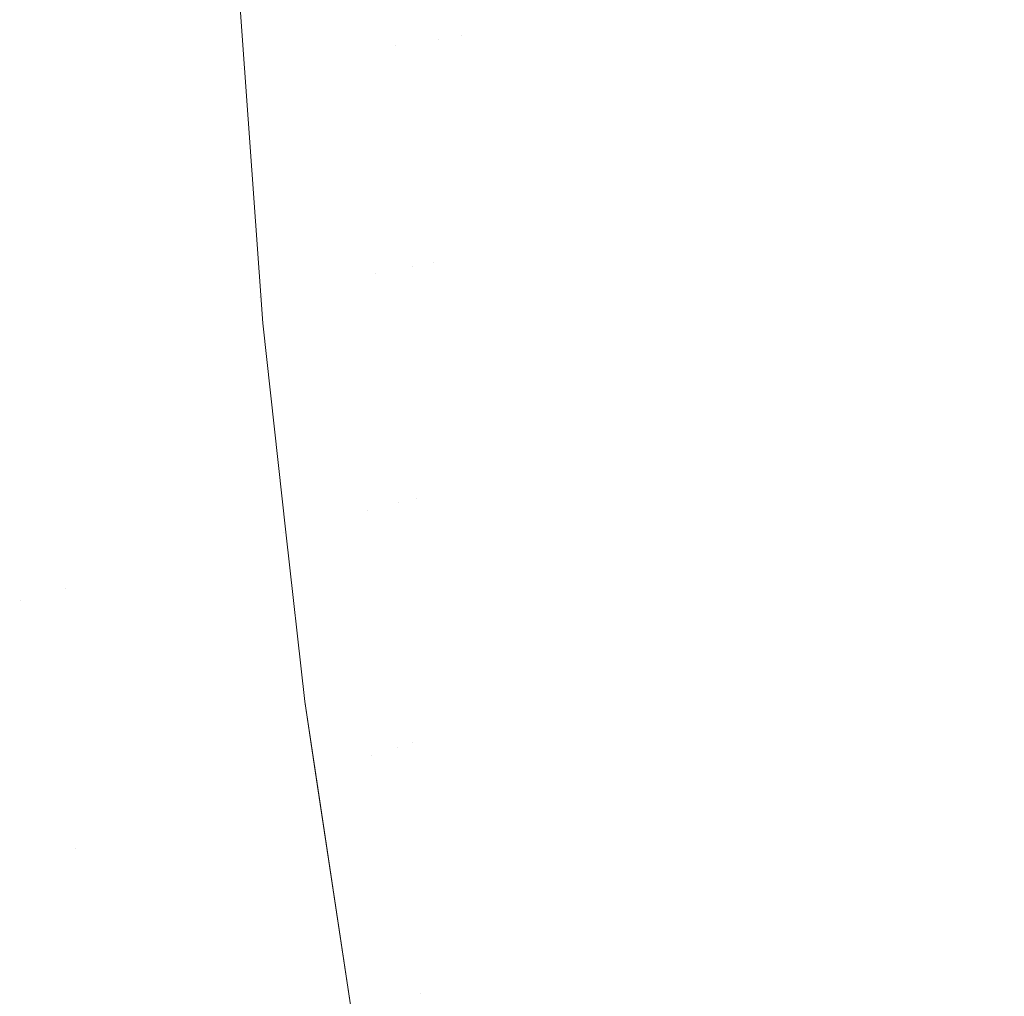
# Model space of a CAD drawing. Header units: centimetres. Extents: x -17.1 to 18.2, y 4.2 to 6.
# Tile 131 of 256: x -5.2377 to -5.2079, y 4.6525 to 4.6821. Entities that reach past the tile are written whole.
import ezdxf

# ---------------------------------------------------------------- set-up
doc = ezdxf.new("R2010")
doc.units = ezdxf.units.CM
doc.header["$LTSCALE"] = 2.54
doc.layers.add('Lucido design-1', color=7, linetype='Continuous')

# ---------------------------------------------------------------- blocks, each defined once
blk = doc.blocks.new('Gruppo-3-1')
at = {"color": 7, "linetype": 'Continuous', "lineweight": 9}
blk.add_3dface([(-17.020308, 5.900212, -2276.22217), (-17.020308, 4.300212, -2276.22217), (18.147234, 4.300212, -2276.22217), (18.147234, 5.900212, -2276.22217)], dxfattribs=at)
for points, invisible_edges in [([(-5.221087, 4.682052, -2276.669608), (-5.221952, 4.681923, -2276.671794), (-5.222291, 4.6882, -2276.671794), (-5.221424, 4.688284, -2276.669608)], 15), ([(-5.224308, 4.681573, -2276.678496), (-5.22536, 4.6879, -2276.680769), (-5.223907, 4.688042, -2276.676241)], 11), ([(-5.223907, 4.688042, -2276.676241), (-5.223563, 4.681684, -2276.676241), (-5.224308, 4.681573, -2276.678496)], 11), ([(-5.222778, 4.6818, -2276.674006), (-5.223563, 4.681684, -2276.676241), (-5.223907, 4.688042, -2276.676241), (-5.223119, 4.688119, -2276.674006)], 15), ([(-5.223119, 4.688119, -2276.674006), (-5.222291, 4.6882, -2276.671794), (-5.221952, 4.681923, -2276.671794), (-5.222778, 4.6818, -2276.674006)], 15), ([(-5.228382, 4.680966, -2276.694654), (-5.228739, 4.687571, -2276.694654), (-5.227776, 4.687665, -2276.689995), (-5.227422, 4.681109, -2276.689995)], 15), ([(-5.227422, 4.681109, -2276.689995), (-5.227776, 4.687665, -2276.689995), (-5.22665, 4.687775, -2276.68536), (-5.226299, 4.681276, -2276.68536)], 15), ([(-5.226299, 4.681276, -2276.68536), (-5.22665, 4.687775, -2276.68536), (-5.22536, 4.6879, -2276.680769), (-5.225013, 4.681468, -2276.680769)], 15), ([(-5.224308, 4.681573, -2276.678496), (-5.225013, 4.681468, -2276.680769), (-5.22536, 4.6879, -2276.680769)], 11), ([(-5.230861, 4.680597, -2276.717712), (-5.231224, 4.687329, -2276.717712), (-5.231023, 4.687348, -2276.713185), (-5.23066, 4.680627, -2276.713185)], 15), ([(-5.231157, 4.684525, -2276.72217), (-5.231224, 4.687329, -2276.717712), (-5.230861, 4.680597, -2276.717712)], 11), ([(-5.23066, 4.680627, -2276.713185), (-5.231023, 4.687348, -2276.713185), (-5.230679, 4.687382, -2276.7086), (-5.230317, 4.680678, -2276.7086)], 15), ([(-5.230317, 4.680678, -2276.7086), (-5.230679, 4.687382, -2276.7086), (-5.230187, 4.68743, -2276.703974), (-5.229826, 4.680751, -2276.703974)], 15), ([(-5.229826, 4.680751, -2276.703974), (-5.230187, 4.68743, -2276.703974), (-5.229542, 4.687493, -2276.699319), (-5.229183, 4.680847, -2276.699319)], 15), ([(-5.229183, 4.680847, -2276.699319), (-5.229542, 4.687493, -2276.699319), (-5.228739, 4.687571, -2276.694654), (-5.228382, 4.680966, -2276.694654)], 15), ([(-5.234364, 4.680076, -2276.954044), (-5.234737, 4.686986, -2276.954044), (-5.233934, 4.687064, -2276.95017), (-5.233563, 4.680195, -2276.95017)], 15), ([(-5.233563, 4.680195, -2276.95017), (-5.233934, 4.687064, -2276.95017), (-5.233254, 4.687131, -2276.946366), (-5.232885, 4.680296, -2276.946366)], 15), ([(-5.232885, 4.680296, -2276.946366), (-5.233254, 4.687131, -2276.946366), (-5.23269, 4.687186, -2276.942641), (-5.232322, 4.68038, -2276.942641)], 15), ([(-5.232322, 4.68038, -2276.942641), (-5.23269, 4.687186, -2276.942641), (-5.232233, 4.68723, -2276.938998), (-5.231866, 4.680447, -2276.938998)], 15), ([(-5.231866, 4.680447, -2276.938998), (-5.232233, 4.68723, -2276.938998), (-5.231875, 4.687265, -2276.935444), (-5.23151, 4.680501, -2276.935444)], 15), ([(-5.23151, 4.680501, -2276.935444), (-5.231875, 4.687265, -2276.935444), (-5.231609, 4.687291, -2276.931982), (-5.231244, 4.68054, -2276.931982)], 15), ([(-5.231244, 4.68054, -2276.931982), (-5.231609, 4.687291, -2276.931982), (-5.231428, 4.687309, -2276.928615), (-5.231063, 4.680567, -2276.928615)], 15), ([(-5.23096, 4.680582, -2276.925344), (-5.231063, 4.680567, -2276.928615), (-5.231428, 4.687309, -2276.928615), (-5.231323, 4.687319, -2276.925344)], 15), ([(-5.23096, 4.680582, -2276.925344), (-5.231323, 4.687319, -2276.925344), (-5.231157, 4.684525, -2276.92217)], 11), ([(-5.237591, 4.679595, -2276.96599), (-5.237974, 4.68667, -2276.96599), (-5.236749, 4.68679, -2276.961965), (-5.23637, 4.679777, -2276.961965)], 15), ([(-5.23637, 4.679777, -2276.961965), (-5.236749, 4.68679, -2276.961965), (-5.235673, 4.686895, -2276.957979), (-5.235297, 4.679937, -2276.957979)], 15), ([(-5.235297, 4.679937, -2276.957979), (-5.235673, 4.686895, -2276.957979), (-5.234737, 4.686986, -2276.954044), (-5.234364, 4.680076, -2276.954044)], 15), ([(-5.238969, 4.67939, -2276.97004), (-5.239355, 4.686536, -2276.97004), (-5.237974, 4.68667, -2276.96599), (-5.237591, 4.679595, -2276.96599)], 15), ([(-5.231157, 4.684525, -2276.92217), (-5.230876, 4.680591, -2276.92217), (-5.23096, 4.680582, -2276.925344)], 10), ([(-5.230876, 4.680591, -2276.92217), (-5.231157, 4.684525, -2276.92217), (-5.231157, 4.684525, -2276.72217), (-5.230876, 4.680591, -2276.72217)], 10), ([(-5.230861, 4.680597, -2276.717712), (-5.230876, 4.680591, -2276.72217), (-5.231157, 4.684525, -2276.72217)], 9), ([(-5.209148, 4.68383, -2276.647895), (-5.208703, 4.67805, -2276.647895), (-5.20995, 4.677797, -2276.649653), (-5.2104, 4.683643, -2276.649653)], 15), ([(-5.207867, 4.68402, -2276.646189), (-5.207428, 4.678307, -2276.646189), (-5.208703, 4.67805, -2276.647895), (-5.209148, 4.68383, -2276.647895)], 15), ([(-5.211622, 4.683461, -2276.651459), (-5.211167, 4.677551, -2276.651459), (-5.212353, 4.677311, -2276.653313), (-5.212813, 4.683284, -2276.653313)], 15), ([(-5.2104, 4.683643, -2276.649653), (-5.20995, 4.677797, -2276.649653), (-5.211167, 4.677551, -2276.651459), (-5.211622, 4.683461, -2276.651459)], 15), ([(-5.212813, 4.683284, -2276.653313), (-5.212353, 4.677311, -2276.653313), (-5.213507, 4.677078, -2276.655213), (-5.213971, 4.683112, -2276.655213)], 15), ([(-5.215096, 4.682944, -2276.657156), (-5.214627, 4.676852, -2276.657156), (-5.215713, 4.676632, -2276.65914), (-5.216186, 4.682782, -2276.65914)], 15), ([(-5.213971, 4.683112, -2276.655213), (-5.213507, 4.677078, -2276.655213), (-5.214627, 4.676852, -2276.657156), (-5.215096, 4.682944, -2276.657156)], 15), ([(-5.216763, 4.67642, -2276.661164), (-5.217777, 4.676215, -2276.663225), (-5.218259, 4.682473, -2276.663225), (-5.217241, 4.682625, -2276.661164)], 15), ([(-5.217241, 4.682625, -2276.661164), (-5.216186, 4.682782, -2276.65914), (-5.215713, 4.676632, -2276.65914), (-5.216763, 4.67642, -2276.661164)], 15), ([(-5.218754, 4.676017, -2276.665321), (-5.219693, 4.675827, -2276.667449), (-5.220183, 4.682187, -2276.667449), (-5.21924, 4.682327, -2276.665321)], 15), ([(-5.21924, 4.682327, -2276.665321), (-5.218259, 4.682473, -2276.663225), (-5.217777, 4.676215, -2276.663225), (-5.218754, 4.676017, -2276.665321)], 15), ([(-5.220594, 4.675645, -2276.669608), (-5.221456, 4.675471, -2276.671794), (-5.221952, 4.681923, -2276.671794), (-5.221087, 4.682052, -2276.669608)], 15), ([(-5.221087, 4.682052, -2276.669608), (-5.220183, 4.682187, -2276.667449), (-5.219693, 4.675827, -2276.667449), (-5.220594, 4.675645, -2276.669608)], 15), ([(-5.224308, 4.681573, -2276.678496), (-5.223563, 4.681684, -2276.676241), (-5.22306, 4.675146, -2276.676241), (-5.223802, 4.674996, -2276.678496)], 15), ([(-5.222278, 4.675304, -2276.674006), (-5.22306, 4.675146, -2276.676241), (-5.223563, 4.681684, -2276.676241), (-5.222778, 4.6818, -2276.674006)], 15), ([(-5.222778, 4.6818, -2276.674006), (-5.221952, 4.681923, -2276.671794), (-5.221456, 4.675471, -2276.671794), (-5.222278, 4.675304, -2276.674006)], 15), ([(-5.225164, 4.674721, -2276.683058), (-5.226299, 4.681276, -2276.68536), (-5.225013, 4.681468, -2276.680769)], 11), ([(-5.225013, 4.681468, -2276.680769), (-5.224503, 4.674854, -2276.680769), (-5.225164, 4.674721, -2276.683058)], 11), ([(-5.223802, 4.674996, -2276.678496), (-5.224503, 4.674854, -2276.680769), (-5.225013, 4.681468, -2276.680769), (-5.224308, 4.681573, -2276.678496)], 15), ([(-5.227422, 4.681109, -2276.689995), (-5.226903, 4.674369, -2276.689995), (-5.227859, 4.674176, -2276.694654), (-5.228382, 4.680966, -2276.694654)], 15), ([(-5.226299, 4.681276, -2276.68536), (-5.225784, 4.674595, -2276.68536), (-5.226903, 4.674369, -2276.689995), (-5.227422, 4.681109, -2276.689995)], 15), ([(-5.225164, 4.674721, -2276.683058), (-5.225784, 4.674595, -2276.68536), (-5.226299, 4.681276, -2276.68536)], 11), ([(-5.229183, 4.680847, -2276.699319), (-5.228657, 4.674015, -2276.699319), (-5.229297, 4.673885, -2276.703974), (-5.229826, 4.680751, -2276.703974)], 15), ([(-5.228382, 4.680966, -2276.694654), (-5.227859, 4.674176, -2276.694654), (-5.228657, 4.674015, -2276.699319), (-5.229183, 4.680847, -2276.699319)], 15), ([(-5.23151, 4.680501, -2276.935444), (-5.230974, 4.673546, -2276.935444), (-5.231329, 4.673474, -2276.938998), (-5.231866, 4.680447, -2276.938998)], 15), ([(-5.231244, 4.68054, -2276.931982), (-5.23071, 4.673599, -2276.931982), (-5.230974, 4.673546, -2276.935444), (-5.23151, 4.680501, -2276.935444)], 15), ([(-5.231063, 4.680567, -2276.928615), (-5.23053, 4.673636, -2276.928615), (-5.23071, 4.673599, -2276.931982), (-5.231244, 4.68054, -2276.931982)], 15), ([(-5.230426, 4.673657, -2276.925344), (-5.23053, 4.673636, -2276.928615), (-5.231063, 4.680567, -2276.928615), (-5.23096, 4.680582, -2276.925344)], 15), ([(-5.230426, 4.673657, -2276.925344), (-5.23096, 4.680582, -2276.925344), (-5.230876, 4.680591, -2276.92217)], 11), ([(-5.230876, 4.680591, -2276.72217), (-5.230861, 4.680597, -2276.717712), (-5.230328, 4.673677, -2276.717712)], 11), ([(-5.230876, 4.680591, -2276.92217), (-5.230323, 4.672882, -2276.92217), (-5.230426, 4.673657, -2276.925344)], 10), ([(-5.230876, 4.680591, -2276.72217), (-5.230323, 4.672882, -2276.72217), (-5.230323, 4.672882, -2276.92217), (-5.230876, 4.680591, -2276.92217)], 10), ([(-5.230328, 4.673677, -2276.717712), (-5.230323, 4.672882, -2276.72217), (-5.230876, 4.680591, -2276.72217)], 9), ([(-5.23066, 4.680627, -2276.713185), (-5.230128, 4.673717, -2276.713185), (-5.230328, 4.673677, -2276.717712), (-5.230861, 4.680597, -2276.717712)], 15), ([(-5.230317, 4.680678, -2276.7086), (-5.229786, 4.673786, -2276.7086), (-5.230128, 4.673717, -2276.713185), (-5.23066, 4.680627, -2276.713185)], 15), ([(-5.229826, 4.680751, -2276.703974), (-5.229297, 4.673885, -2276.703974), (-5.229786, 4.673786, -2276.7086), (-5.230317, 4.680678, -2276.7086)], 15), ([(-5.233563, 4.680195, -2276.95017), (-5.233019, 4.673132, -2276.95017), (-5.233817, 4.672971, -2276.954044), (-5.234364, 4.680076, -2276.954044)], 15), ([(-5.232885, 4.680296, -2276.946366), (-5.232344, 4.673269, -2276.946366), (-5.233019, 4.673132, -2276.95017), (-5.233563, 4.680195, -2276.95017)], 15), ([(-5.232322, 4.68038, -2276.942641), (-5.231783, 4.673382, -2276.942641), (-5.232344, 4.673269, -2276.946366), (-5.232885, 4.680296, -2276.946366)], 15), ([(-5.231866, 4.680447, -2276.938998), (-5.231329, 4.673474, -2276.938998), (-5.231783, 4.673382, -2276.942641), (-5.232322, 4.68038, -2276.942641)], 15), ([(-5.235297, 4.679937, -2276.957979), (-5.234746, 4.672783, -2276.957979), (-5.235815, 4.672567, -2276.961965), (-5.23637, 4.679777, -2276.961965)], 15), ([(-5.234364, 4.680076, -2276.954044), (-5.233817, 4.672971, -2276.954044), (-5.234746, 4.672783, -2276.957979), (-5.235297, 4.679937, -2276.957979)], 15), ([(-5.237591, 4.679595, -2276.96599), (-5.237031, 4.672321, -2276.96599), (-5.238403, 4.672044, -2276.97004), (-5.238969, 4.67939, -2276.97004)], 15), ([(-5.23637, 4.679777, -2276.961965), (-5.235815, 4.672567, -2276.961965), (-5.237031, 4.672321, -2276.96599), (-5.237591, 4.679595, -2276.96599)], 15), ([(-5.208105, 4.672116, -2276.647895), (-5.208703, 4.67805, -2276.647895), (-5.207428, 4.678307, -2276.646189), (-5.206836, 4.672443, -2276.646189)], 15), ([(-5.209345, 4.671796, -2276.649653), (-5.20995, 4.677797, -2276.649653), (-5.208703, 4.67805, -2276.647895), (-5.208105, 4.672116, -2276.647895)], 15), ([(-5.211735, 4.67118, -2276.653313), (-5.212353, 4.677311, -2276.653313), (-5.211167, 4.677551, -2276.651459), (-5.210555, 4.671484, -2276.651459)], 15), ([(-5.210555, 4.671484, -2276.651459), (-5.211167, 4.677551, -2276.651459), (-5.20995, 4.677797, -2276.649653), (-5.209345, 4.671796, -2276.649653)], 15), ([(-5.212882, 4.670885, -2276.655213), (-5.213507, 4.677078, -2276.655213), (-5.212353, 4.677311, -2276.653313), (-5.211735, 4.67118, -2276.653313)], 15), ([(-5.213996, 4.670597, -2276.657156), (-5.214627, 4.676852, -2276.657156), (-5.213507, 4.677078, -2276.655213), (-5.212882, 4.670885, -2276.655213)], 15), ([(-5.216763, 4.67642, -2276.661164), (-5.215713, 4.676632, -2276.65914), (-5.215076, 4.670319, -2276.65914), (-5.216121, 4.67005, -2276.661164)], 15), ([(-5.215076, 4.670319, -2276.65914), (-5.215713, 4.676632, -2276.65914), (-5.214627, 4.676852, -2276.657156), (-5.213996, 4.670597, -2276.657156)], 15), ([(-5.216121, 4.67005, -2276.661164), (-5.217129, 4.66979, -2276.663225), (-5.217777, 4.676215, -2276.663225), (-5.216763, 4.67642, -2276.661164)], 15), ([(-5.218101, 4.669539, -2276.665321), (-5.219035, 4.669299, -2276.667449), (-5.219693, 4.675827, -2276.667449), (-5.218754, 4.676017, -2276.665321)], 15), ([(-5.218754, 4.676017, -2276.665321), (-5.217777, 4.676215, -2276.663225), (-5.217129, 4.66979, -2276.663225), (-5.218101, 4.669539, -2276.665321)], 15), ([(-5.220594, 4.675645, -2276.669608), (-5.219693, 4.675827, -2276.667449), (-5.219035, 4.669299, -2276.667449), (-5.219931, 4.669068, -2276.669608)], 15), ([(-5.222278, 4.675304, -2276.674006), (-5.221456, 4.675471, -2276.671794), (-5.220788, 4.668847, -2276.671794), (-5.221605, 4.668636, -2276.674006)], 15), ([(-5.219931, 4.669068, -2276.669608), (-5.220788, 4.668847, -2276.671794), (-5.221456, 4.675471, -2276.671794), (-5.220594, 4.675645, -2276.669608)], 15), ([(-5.223802, 4.674996, -2276.678496), (-5.22306, 4.675146, -2276.676241), (-5.222383, 4.668435, -2276.676241), (-5.223121, 4.668245, -2276.678496)], 15), ([(-5.221605, 4.668636, -2276.674006), (-5.222383, 4.668435, -2276.676241), (-5.22306, 4.675146, -2276.676241), (-5.222278, 4.675304, -2276.674006)], 15), ([(-5.225164, 4.674721, -2276.683058), (-5.224503, 4.674854, -2276.680769), (-5.223819, 4.668065, -2276.680769), (-5.224476, 4.667896, -2276.683058)], 15), ([(-5.223121, 4.668245, -2276.678496), (-5.223819, 4.668065, -2276.680769), (-5.224503, 4.674854, -2276.680769), (-5.223802, 4.674996, -2276.678496)], 15), ([(-5.225669, 4.667588, -2276.687674), (-5.226903, 4.674369, -2276.689995), (-5.225784, 4.674595, -2276.68536)], 11), ([(-5.224476, 4.667896, -2276.683058), (-5.225093, 4.667737, -2276.68536), (-5.225784, 4.674595, -2276.68536), (-5.225164, 4.674721, -2276.683058)], 15), ([(-5.225784, 4.674595, -2276.68536), (-5.225093, 4.667737, -2276.68536), (-5.225669, 4.667588, -2276.687674)], 11), ([(-5.227156, 4.667205, -2276.694654), (-5.227859, 4.674176, -2276.694654), (-5.226903, 4.674369, -2276.689995), (-5.226205, 4.66745, -2276.689995)], 15), ([(-5.225669, 4.667588, -2276.687674), (-5.226205, 4.66745, -2276.689995), (-5.226903, 4.674369, -2276.689995)], 11), ([(-5.228587, 4.666836, -2276.703974), (-5.229297, 4.673885, -2276.703974), (-5.228657, 4.674015, -2276.699319), (-5.227949, 4.667001, -2276.699319)], 15), ([(-5.227949, 4.667001, -2276.699319), (-5.228657, 4.674015, -2276.699319), (-5.227859, 4.674176, -2276.694654), (-5.227156, 4.667205, -2276.694654)], 15), ([(-5.229992, 4.666474, -2276.931982), (-5.23071, 4.673599, -2276.931982), (-5.23053, 4.673636, -2276.928615), (-5.229812, 4.66652, -2276.928615)], 15), ([(-5.229709, 4.666547, -2276.925344), (-5.229812, 4.66652, -2276.928615), (-5.23053, 4.673636, -2276.928615), (-5.230426, 4.673657, -2276.925344)], 15), ([(-5.229709, 4.666547, -2276.925344), (-5.230426, 4.673657, -2276.925344), (-5.230323, 4.672882, -2276.92217)], 11), ([(-5.229612, 4.666572, -2276.717712), (-5.230328, 4.673677, -2276.717712), (-5.230128, 4.673717, -2276.713185), (-5.229412, 4.666623, -2276.713185)], 15), ([(-5.230323, 4.672882, -2276.72217), (-5.230328, 4.673677, -2276.717712), (-5.229612, 4.666572, -2276.717712)], 11), ([(-5.229412, 4.666623, -2276.713185), (-5.230128, 4.673717, -2276.713185), (-5.229786, 4.673786, -2276.7086), (-5.229073, 4.666711, -2276.7086)], 15), ([(-5.229073, 4.666711, -2276.7086), (-5.229786, 4.673786, -2276.7086), (-5.229297, 4.673885, -2276.703974), (-5.228587, 4.666836, -2276.703974)], 15), ([(-5.231616, 4.666055, -2276.946366), (-5.232344, 4.673269, -2276.946366), (-5.231783, 4.673382, -2276.942641), (-5.231059, 4.666199, -2276.942641)], 15), ([(-5.231059, 4.666199, -2276.942641), (-5.231783, 4.673382, -2276.942641), (-5.231329, 4.673474, -2276.938998), (-5.230608, 4.666315, -2276.938998)], 15), ([(-5.230608, 4.666315, -2276.938998), (-5.231329, 4.673474, -2276.938998), (-5.230974, 4.673546, -2276.935444), (-5.230254, 4.666406, -2276.935444)], 15), ([(-5.230254, 4.666406, -2276.935444), (-5.230974, 4.673546, -2276.935444), (-5.23071, 4.673599, -2276.931982), (-5.229992, 4.666474, -2276.931982)], 15), ([(-5.233082, 4.665678, -2276.954044), (-5.233817, 4.672971, -2276.954044), (-5.233019, 4.673132, -2276.95017), (-5.232288, 4.665882, -2276.95017)], 15), ([(-5.232288, 4.665882, -2276.95017), (-5.233019, 4.673132, -2276.95017), (-5.232344, 4.673269, -2276.946366), (-5.231616, 4.666055, -2276.946366)], 15), ([(-5.235069, 4.665166, -2276.961965), (-5.235815, 4.672567, -2276.961965), (-5.234746, 4.672783, -2276.957979), (-5.234006, 4.665439, -2276.957979)], 15), ([(-5.234006, 4.665439, -2276.957979), (-5.234746, 4.672783, -2276.957979), (-5.233817, 4.672971, -2276.954044), (-5.233082, 4.665678, -2276.954044)], 15), ([(-5.230323, 4.672882, -2276.92217), (-5.229621, 4.666562, -2276.92217), (-5.229709, 4.666547, -2276.925344)], 10), ([(-5.229621, 4.666562, -2276.92217), (-5.230323, 4.672882, -2276.92217), (-5.230323, 4.672882, -2276.72217), (-5.229621, 4.666562, -2276.72217)], 10), ([(-5.229612, 4.666572, -2276.717712), (-5.229621, 4.666562, -2276.72217), (-5.230323, 4.672882, -2276.72217)], 9), ([(-5.236278, 4.664854, -2276.96599), (-5.237031, 4.672321, -2276.96599), (-5.235815, 4.672567, -2276.961965), (-5.235069, 4.665166, -2276.961965)], 15), ([(-5.206836, 4.672443, -2276.646189), (-5.206081, 4.666433, -2276.646189), (-5.20734, 4.666035, -2276.647895), (-5.208105, 4.672116, -2276.647895)], 15), ([(-5.237643, 4.664502, -2276.97004), (-5.238403, 4.672044, -2276.97004), (-5.237031, 4.672321, -2276.96599), (-5.236278, 4.664854, -2276.96599)], 15), ([(-5.238403, 4.672044, -2276.97004), (-5.237643, 4.664502, -2276.97004), (-5.238385, 4.664311, -2276.972069)], 11), ([(-5.208105, 4.672116, -2276.647895), (-5.20734, 4.666035, -2276.647895), (-5.208571, 4.665646, -2276.649653), (-5.209345, 4.671796, -2276.649653)], 15), ([(-5.209345, 4.671796, -2276.649653), (-5.208571, 4.665646, -2276.649653), (-5.209773, 4.665267, -2276.651459), (-5.210555, 4.671484, -2276.651459)], 15), ([(-5.210555, 4.671484, -2276.651459), (-5.209773, 4.665267, -2276.651459), (-5.210944, 4.664897, -2276.653313), (-5.211735, 4.67118, -2276.653313)], 15), ([(-5.211735, 4.67118, -2276.653313), (-5.210944, 4.664897, -2276.653313), (-5.212084, 4.664537, -2276.655213), (-5.212882, 4.670885, -2276.655213)], 15), ([(-5.212882, 4.670885, -2276.655213), (-5.212084, 4.664537, -2276.655213), (-5.21319, 4.664188, -2276.657156), (-5.213996, 4.670597, -2276.657156)], 15), ([(-5.213996, 4.670597, -2276.657156), (-5.21319, 4.664188, -2276.657156), (-5.214262, 4.663849, -2276.65914), (-5.215076, 4.670319, -2276.65914)], 15), ([(-5.216121, 4.67005, -2276.661164), (-5.215076, 4.670319, -2276.65914), (-5.214262, 4.663849, -2276.65914), (-5.2153, 4.663521, -2276.661164)], 15), ([(-5.218101, 4.669539, -2276.665321), (-5.217129, 4.66979, -2276.663225), (-5.216301, 4.663205, -2276.663225), (-5.217266, 4.662901, -2276.665321)], 15), ([(-5.2153, 4.663521, -2276.661164), (-5.216301, 4.663205, -2276.663225), (-5.217129, 4.66979, -2276.663225), (-5.216121, 4.67005, -2276.661164)], 15), ([(-5.217266, 4.662901, -2276.665321), (-5.218194, 4.662608, -2276.667449), (-5.219035, 4.669299, -2276.667449), (-5.218101, 4.669539, -2276.665321)], 15), ([(-5.219931, 4.669068, -2276.669608), (-5.219035, 4.669299, -2276.667449), (-5.218194, 4.662608, -2276.667449), (-5.219083, 4.662327, -2276.669608)], 15), ([(-5.219083, 4.662327, -2276.669608), (-5.219934, 4.662058, -2276.671794), (-5.220788, 4.668847, -2276.671794), (-5.219931, 4.669068, -2276.669608)], 15), ([(-5.220746, 4.661802, -2276.674006), (-5.221518, 4.661558, -2276.676241), (-5.222383, 4.668435, -2276.676241), (-5.221605, 4.668636, -2276.674006)], 15), ([(-5.221605, 4.668636, -2276.674006), (-5.220788, 4.668847, -2276.671794), (-5.219934, 4.662058, -2276.671794), (-5.220746, 4.661802, -2276.674006)], 15), ([(-5.223121, 4.668245, -2276.678496), (-5.222383, 4.668435, -2276.676241), (-5.221518, 4.661558, -2276.676241), (-5.222251, 4.661326, -2276.678496)], 15), ([(-5.224476, 4.667896, -2276.683058), (-5.223819, 4.668065, -2276.680769), (-5.222944, 4.661108, -2276.680769), (-5.223597, 4.660901, -2276.683058)], 15), ([(-5.222251, 4.661326, -2276.678496), (-5.222944, 4.661108, -2276.680769), (-5.223819, 4.668065, -2276.680769), (-5.223121, 4.668245, -2276.678496)], 15), ([(-5.225669, 4.667588, -2276.687674), (-5.225093, 4.667737, -2276.68536), (-5.224209, 4.660708, -2276.68536), (-5.224781, 4.660527, -2276.687674)], 15), ([(-5.223597, 4.660901, -2276.683058), (-5.224209, 4.660708, -2276.68536), (-5.225093, 4.667737, -2276.68536), (-5.224476, 4.667896, -2276.683058)], 15), ([(-5.225806, 4.660204, -2276.692323), (-5.227156, 4.667205, -2276.694654), (-5.226205, 4.66745, -2276.689995)], 11), ([(-5.224781, 4.660527, -2276.687674), (-5.225313, 4.660359, -2276.689995), (-5.226205, 4.66745, -2276.689995), (-5.225669, 4.667588, -2276.687674)], 15), ([(-5.226205, 4.66745, -2276.689995), (-5.225313, 4.660359, -2276.689995), (-5.225806, 4.660204, -2276.692323)], 11), ([(-5.227156, 4.667205, -2276.694654), (-5.226258, 4.660061, -2276.694654), (-5.227045, 4.659812, -2276.699319), (-5.227949, 4.667001, -2276.699319)], 15), ([(-5.225806, 4.660204, -2276.692323), (-5.226258, 4.660061, -2276.694654), (-5.227156, 4.667205, -2276.694654)], 11), ([(-5.228587, 4.666836, -2276.703974), (-5.227678, 4.659613, -2276.703974), (-5.228161, 4.65946, -2276.7086), (-5.229073, 4.666711, -2276.7086)], 15), ([(-5.227949, 4.667001, -2276.699319), (-5.227045, 4.659812, -2276.699319), (-5.227678, 4.659613, -2276.703974), (-5.228587, 4.666836, -2276.703974)], 15), ([(-5.229812, 4.66652, -2276.928615), (-5.228895, 4.659228, -2276.928615), (-5.229073, 4.659172, -2276.931982), (-5.229992, 4.666474, -2276.931982)], 15), ([(-5.228793, 4.659261, -2276.925344), (-5.228895, 4.659228, -2276.928615), (-5.229812, 4.66652, -2276.928615), (-5.229709, 4.666547, -2276.925344)], 15), ([(-5.229709, 4.666547, -2276.925344), (-5.229621, 4.666562, -2276.92217), (-5.229052, 4.661438, -2276.92217)], 9), ([(-5.229052, 4.661438, -2276.92217), (-5.228793, 4.659261, -2276.925344), (-5.229709, 4.666547, -2276.925344)], 11), ([(-5.229052, 4.661438, -2276.72217), (-5.229621, 4.666562, -2276.72217), (-5.229612, 4.666572, -2276.717712)], 10), ([(-5.229621, 4.666562, -2276.72217), (-5.229052, 4.661438, -2276.72217), (-5.229052, 4.661438, -2276.92217), (-5.229621, 4.666562, -2276.92217)], 10), ([(-5.229412, 4.666623, -2276.713185), (-5.228498, 4.659354, -2276.713185), (-5.228696, 4.659291, -2276.717712), (-5.229612, 4.666572, -2276.717712)], 15), ([(-5.229612, 4.666572, -2276.717712), (-5.228696, 4.659291, -2276.717712), (-5.229052, 4.661438, -2276.72217)], 11), ([(-5.229073, 4.666711, -2276.7086), (-5.228161, 4.65946, -2276.7086), (-5.228498, 4.659354, -2276.713185), (-5.229412, 4.666623, -2276.713185)], 15), ([(-5.231059, 4.666199, -2276.942641), (-5.230133, 4.658837, -2276.942641), (-5.230687, 4.658663, -2276.946366), (-5.231616, 4.666055, -2276.946366)], 15), ([(-5.230608, 4.666315, -2276.938998), (-5.229685, 4.658979, -2276.938998), (-5.230133, 4.658837, -2276.942641), (-5.231059, 4.666199, -2276.942641)], 15), ([(-5.230254, 4.666406, -2276.935444), (-5.229334, 4.65909, -2276.935444), (-5.229685, 4.658979, -2276.938998), (-5.230608, 4.666315, -2276.938998)], 15), ([(-5.229992, 4.666474, -2276.931982), (-5.229073, 4.659172, -2276.931982), (-5.229334, 4.65909, -2276.935444), (-5.230254, 4.666406, -2276.935444)], 15), ([(-5.231616, 4.666055, -2276.946366), (-5.230687, 4.658663, -2276.946366), (-5.231354, 4.658452, -2276.95017), (-5.232288, 4.665882, -2276.95017)], 15), ([(-5.208571, 4.665646, -2276.649653), (-5.20734, 4.666035, -2276.647895), (-5.206396, 4.659814, -2276.647895), (-5.207617, 4.659355, -2276.649653)], 15), ([(-5.233082, 4.665678, -2276.954044), (-5.232142, 4.658203, -2276.954044), (-5.233059, 4.657913, -2276.957979), (-5.234006, 4.665439, -2276.957979)], 15), ([(-5.232288, 4.665882, -2276.95017), (-5.231354, 4.658452, -2276.95017), (-5.232142, 4.658203, -2276.954044), (-5.233082, 4.665678, -2276.954044)], 15), ([(-5.207617, 4.659355, -2276.649653), (-5.208808, 4.658906, -2276.651459), (-5.209773, 4.665267, -2276.651459), (-5.208571, 4.665646, -2276.649653)], 15), ([(-5.234006, 4.665439, -2276.957979), (-5.233059, 4.657913, -2276.957979), (-5.234115, 4.65758, -2276.961965), (-5.235069, 4.665166, -2276.961965)], 15), ([(-5.235069, 4.665166, -2276.961965), (-5.234115, 4.65758, -2276.961965), (-5.235316, 4.657201, -2276.96599), (-5.236278, 4.664854, -2276.96599)], 15), ([(-5.210944, 4.664897, -2276.653313), (-5.209773, 4.665267, -2276.651459), (-5.208808, 4.658906, -2276.651459), (-5.209969, 4.658469, -2276.653313)], 15), ([(-5.235974, 4.656993, -2276.968013), (-5.237643, 4.664502, -2276.97004), (-5.236278, 4.664854, -2276.96599)], 11), ([(-5.236278, 4.664854, -2276.96599), (-5.235316, 4.657201, -2276.96599), (-5.235974, 4.656993, -2276.968013)], 11), ([(-5.209969, 4.658469, -2276.653313), (-5.211098, 4.658044, -2276.655213), (-5.212084, 4.664537, -2276.655213), (-5.210944, 4.664897, -2276.653313)], 15), ([(-5.238385, 4.664311, -2276.972069), (-5.237643, 4.664502, -2276.97004), (-5.236671, 4.656773, -2276.97004), (-5.237408, 4.65654, -2276.972069)], 15), ([(-5.235974, 4.656993, -2276.968013), (-5.236671, 4.656773, -2276.97004), (-5.237643, 4.664502, -2276.97004)], 11), ([(-5.21319, 4.664188, -2276.657156), (-5.212084, 4.664537, -2276.655213), (-5.211098, 4.658044, -2276.655213), (-5.212195, 4.657631, -2276.657156)], 15), ([(-5.237408, 4.65654, -2276.972069), (-5.238186, 4.656294, -2276.974099), (-5.239169, 4.664109, -2276.974099), (-5.238385, 4.664311, -2276.972069)], 15), ([(-5.212195, 4.657631, -2276.657156), (-5.213258, 4.657231, -2276.65914), (-5.214262, 4.663849, -2276.65914), (-5.21319, 4.664188, -2276.657156)], 15), ([(-5.2153, 4.663521, -2276.661164), (-5.214262, 4.663849, -2276.65914), (-5.213258, 4.657231, -2276.65914), (-5.214286, 4.656843, -2276.661164)], 15), ([(-5.214286, 4.656843, -2276.661164), (-5.215279, 4.65647, -2276.663225), (-5.216301, 4.663205, -2276.663225), (-5.2153, 4.663521, -2276.661164)], 15), ([(-5.217266, 4.662901, -2276.665321), (-5.216301, 4.663205, -2276.663225), (-5.215279, 4.65647, -2276.663225), (-5.216235, 4.656109, -2276.665321)], 15), ([(-5.216235, 4.656109, -2276.665321), (-5.217155, 4.655763, -2276.667449), (-5.218194, 4.662608, -2276.667449), (-5.217266, 4.662901, -2276.665321)], 15), ([(-5.218036, 4.655431, -2276.669608), (-5.21888, 4.655114, -2276.671794), (-5.219934, 4.662058, -2276.671794), (-5.219083, 4.662327, -2276.669608)], 15), ([(-5.219083, 4.662327, -2276.669608), (-5.218194, 4.662608, -2276.667449), (-5.217155, 4.655763, -2276.667449), (-5.218036, 4.655431, -2276.669608)], 15), ([(-5.220746, 4.661802, -2276.674006), (-5.219934, 4.662058, -2276.671794), (-5.21888, 4.655114, -2276.671794), (-5.219685, 4.654811, -2276.674006)], 15), ([(-5.219685, 4.654811, -2276.674006), (-5.220451, 4.654522, -2276.676241), (-5.221518, 4.661558, -2276.676241), (-5.220746, 4.661802, -2276.674006)], 15), ([(-5.229052, 4.661438, -2276.92217), (-5.228727, 4.659276, -2276.92217), (-5.228793, 4.659261, -2276.925344)], 10), ([(-5.229052, 4.661438, -2276.72217), (-5.227603, 4.651823, -2276.72217), (-5.227369, 4.650266, -2276.92217), (-5.228727, 4.659276, -2276.92217)], 10), ([(-5.228727, 4.659276, -2276.92217), (-5.229052, 4.661438, -2276.92217), (-5.229052, 4.661438, -2276.72217)], 10), ([(-5.227603, 4.651823, -2276.72217), (-5.229052, 4.661438, -2276.72217), (-5.228696, 4.659291, -2276.717712), (-5.227566, 4.651843, -2276.717712)], 14), ([(-5.222251, 4.661326, -2276.678496), (-5.221518, 4.661558, -2276.676241), (-5.220451, 4.654522, -2276.676241), (-5.221177, 4.654249, -2276.678496)], 15), ([(-5.221177, 4.654249, -2276.678496), (-5.221864, 4.65399, -2276.680769), (-5.222944, 4.661108, -2276.680769), (-5.222251, 4.661326, -2276.678496)], 15), ([(-5.222511, 4.653747, -2276.683058), (-5.223118, 4.653518, -2276.68536), (-5.224209, 4.660708, -2276.68536), (-5.223597, 4.660901, -2276.683058)], 15), ([(-5.223597, 4.660901, -2276.683058), (-5.222944, 4.661108, -2276.680769), (-5.221864, 4.65399, -2276.680769), (-5.222511, 4.653747, -2276.683058)], 15), ([(-5.224781, 4.660527, -2276.687674), (-5.224209, 4.660708, -2276.68536), (-5.223118, 4.653518, -2276.68536), (-5.223685, 4.653304, -2276.687674)], 15), ([(-5.225806, 4.660204, -2276.692323), (-5.225313, 4.660359, -2276.689995), (-5.224212, 4.653106, -2276.689995), (-5.2247, 4.652922, -2276.692323)], 15), ([(-5.223685, 4.653304, -2276.687674), (-5.224212, 4.653106, -2276.689995), (-5.225313, 4.660359, -2276.689995), (-5.224781, 4.660527, -2276.687674)], 15), ([(-5.225559, 4.652599, -2276.696987), (-5.227045, 4.659812, -2276.699319), (-5.226258, 4.660061, -2276.694654)], 11), ([(-5.2247, 4.652922, -2276.692323), (-5.225149, 4.652753, -2276.694654), (-5.226258, 4.660061, -2276.694654), (-5.225806, 4.660204, -2276.692323)], 15), ([(-5.226258, 4.660061, -2276.694654), (-5.225149, 4.652753, -2276.694654), (-5.225559, 4.652599, -2276.696987)], 11), ([(-5.226557, 4.652223, -2276.703974), (-5.227678, 4.659613, -2276.703974), (-5.227045, 4.659812, -2276.699319), (-5.225929, 4.652459, -2276.699319)], 15), ([(-5.225559, 4.652599, -2276.696987), (-5.225929, 4.652459, -2276.699319), (-5.227045, 4.659812, -2276.699319)], 11), ([(-5.227566, 4.651843, -2276.717712), (-5.228696, 4.659291, -2276.717712), (-5.228498, 4.659354, -2276.713185), (-5.22737, 4.651917, -2276.713185)], 15), ([(-5.22737, 4.651917, -2276.713185), (-5.228498, 4.659354, -2276.713185), (-5.228161, 4.65946, -2276.7086), (-5.227035, 4.652043, -2276.7086)], 15), ([(-5.227035, 4.652043, -2276.7086), (-5.228161, 4.65946, -2276.7086), (-5.227678, 4.659613, -2276.703974), (-5.226557, 4.652223, -2276.703974)], 15), ([(-5.206466, 4.652932, -2276.649653), (-5.207645, 4.652413, -2276.651459), (-5.208808, 4.658906, -2276.651459), (-5.207617, 4.659355, -2276.649653)], 15), ([(-5.228546, 4.651474, -2276.938998), (-5.229685, 4.658979, -2276.938998), (-5.229334, 4.65909, -2276.935444), (-5.228198, 4.651605, -2276.935444)], 15), ([(-5.228198, 4.651605, -2276.935444), (-5.229334, 4.65909, -2276.935444), (-5.229073, 4.659172, -2276.931982), (-5.22794, 4.651702, -2276.931982)], 15), ([(-5.22794, 4.651702, -2276.931982), (-5.229073, 4.659172, -2276.931982), (-5.228895, 4.659228, -2276.928615), (-5.227763, 4.651769, -2276.928615)], 15), ([(-5.227763, 4.651769, -2276.928615), (-5.228895, 4.659228, -2276.928615), (-5.228793, 4.659261, -2276.925344), (-5.227662, 4.651807, -2276.925344)], 15), ([(-5.227662, 4.651807, -2276.925344), (-5.228793, 4.659261, -2276.925344), (-5.228727, 4.659276, -2276.92217), (-5.227369, 4.650266, -2276.92217)], 11), ([(-5.229539, 4.6511, -2276.946366), (-5.230687, 4.658663, -2276.946366), (-5.230133, 4.658837, -2276.942641), (-5.22899, 4.651307, -2276.942641)], 15), ([(-5.22899, 4.651307, -2276.942641), (-5.230133, 4.658837, -2276.942641), (-5.229685, 4.658979, -2276.938998), (-5.228546, 4.651474, -2276.938998)], 15), ([(-5.209969, 4.658469, -2276.653313), (-5.208808, 4.658906, -2276.651459), (-5.207645, 4.652413, -2276.651459), (-5.208794, 4.651907, -2276.653313)], 15), ([(-5.230981, 4.650557, -2276.954044), (-5.232142, 4.658203, -2276.954044), (-5.231354, 4.658452, -2276.95017), (-5.2302, 4.650851, -2276.95017)], 15), ([(-5.2302, 4.650851, -2276.95017), (-5.231354, 4.658452, -2276.95017), (-5.230687, 4.658663, -2276.946366), (-5.229539, 4.6511, -2276.946366)], 15), ([(-5.208794, 4.651907, -2276.653313), (-5.209911, 4.651415, -2276.655213), (-5.211098, 4.658044, -2276.655213), (-5.209969, 4.658469, -2276.653313)], 15), ([(-5.231891, 4.650214, -2276.957979), (-5.233059, 4.657913, -2276.957979), (-5.232142, 4.658203, -2276.954044), (-5.230981, 4.650557, -2276.954044)], 15), ([(-5.232937, 4.649821, -2276.961965), (-5.234115, 4.65758, -2276.961965), (-5.233059, 4.657913, -2276.957979), (-5.231891, 4.650214, -2276.957979)], 15), ([(-5.212195, 4.657631, -2276.657156), (-5.211098, 4.658044, -2276.655213), (-5.209911, 4.651415, -2276.655213), (-5.210996, 4.650937, -2276.657156)], 15), ([(-5.234128, 4.649372, -2276.96599), (-5.235316, 4.657201, -2276.96599), (-5.234115, 4.65758, -2276.961965), (-5.232937, 4.649821, -2276.961965)], 15), ([(-5.210996, 4.650937, -2276.657156), (-5.212048, 4.650474, -2276.65914), (-5.213258, 4.657231, -2276.65914), (-5.212195, 4.657631, -2276.657156)], 15), ([(-5.23478, 4.649127, -2276.968013), (-5.235471, 4.648867, -2276.97004), (-5.236671, 4.656773, -2276.97004), (-5.235974, 4.656993, -2276.968013)], 15), ([(-5.235974, 4.656993, -2276.968013), (-5.235316, 4.657201, -2276.96599), (-5.234128, 4.649372, -2276.96599), (-5.23478, 4.649127, -2276.968013)], 15), ([(-5.214286, 4.656843, -2276.661164), (-5.213258, 4.657231, -2276.65914), (-5.212048, 4.650474, -2276.65914), (-5.213065, 4.650026, -2276.661164)], 15), ([(-5.237408, 4.65654, -2276.972069), (-5.236671, 4.656773, -2276.97004), (-5.235471, 4.648867, -2276.97004), (-5.236202, 4.648591, -2276.972069)], 15), ([(-5.213065, 4.650026, -2276.661164), (-5.214047, 4.649593, -2276.663225), (-5.215279, 4.65647, -2276.663225), (-5.214286, 4.656843, -2276.661164)], 15), ([(-5.236202, 4.648591, -2276.972069), (-5.236973, 4.648301, -2276.974099), (-5.238186, 4.656294, -2276.974099), (-5.237408, 4.65654, -2276.972069)], 15), ([(-5.216235, 4.656109, -2276.665321), (-5.215279, 4.65647, -2276.663225), (-5.214047, 4.649593, -2276.663225), (-5.214994, 4.649177, -2276.665321)], 15), ([(-5.239007, 4.656035, -2276.976126), (-5.238186, 4.656294, -2276.974099), (-5.236973, 4.648301, -2276.974099), (-5.237786, 4.647995, -2276.976126)], 15), ([(-5.214994, 4.649177, -2276.665321), (-5.215903, 4.648776, -2276.667449), (-5.217155, 4.655763, -2276.667449), (-5.216235, 4.656109, -2276.665321)], 15), ([(-5.218036, 4.655431, -2276.669608), (-5.217155, 4.655763, -2276.667449), (-5.215903, 4.648776, -2276.667449), (-5.216776, 4.648392, -2276.669608)], 15), ([(-5.216776, 4.648392, -2276.669608), (-5.21761, 4.648024, -2276.671794), (-5.21888, 4.655114, -2276.671794), (-5.218036, 4.655431, -2276.669608)], 15), ([(-5.219685, 4.654811, -2276.674006), (-5.21888, 4.655114, -2276.671794), (-5.21761, 4.648024, -2276.671794), (-5.218407, 4.647674, -2276.674006)], 15), ([(-5.218407, 4.647674, -2276.674006), (-5.219164, 4.64734, -2276.676241), (-5.220451, 4.654522, -2276.676241), (-5.219685, 4.654811, -2276.674006)], 15), ([(-5.221177, 4.654249, -2276.678496), (-5.220451, 4.654522, -2276.676241), (-5.219164, 4.64734, -2276.676241), (-5.219883, 4.647024, -2276.678496)], 15), ([(-5.222511, 4.653747, -2276.683058), (-5.221864, 4.65399, -2276.680769), (-5.220562, 4.646724, -2276.680769), (-5.221203, 4.646442, -2276.683058)], 15), ([(-5.219883, 4.647024, -2276.678496), (-5.220562, 4.646724, -2276.680769), (-5.221864, 4.65399, -2276.680769), (-5.221177, 4.654249, -2276.678496)], 15), ([(-5.221203, 4.646442, -2276.683058), (-5.221803, 4.646178, -2276.68536), (-5.223118, 4.653518, -2276.68536), (-5.222511, 4.653747, -2276.683058)], 15), ([(-5.223685, 4.653304, -2276.687674), (-5.223118, 4.653518, -2276.68536), (-5.221803, 4.646178, -2276.68536), (-5.222364, 4.645931, -2276.687674)], 15), ([(-5.2247, 4.652922, -2276.692323), (-5.224212, 4.653106, -2276.689995), (-5.222886, 4.645701, -2276.689995), (-5.223369, 4.645488, -2276.692323)], 15), ([(-5.222364, 4.645931, -2276.687674), (-5.222886, 4.645701, -2276.689995), (-5.224212, 4.653106, -2276.689995), (-5.223685, 4.653304, -2276.687674)], 15), ([(-5.223369, 4.645488, -2276.692323), (-5.223813, 4.645293, -2276.694654), (-5.225149, 4.652753, -2276.694654), (-5.2247, 4.652922, -2276.692323)], 15), ([(-5.224218, 4.645114, -2276.696987), (-5.224585, 4.644953, -2276.699319), (-5.225929, 4.652459, -2276.699319), (-5.225559, 4.652599, -2276.696987)], 15), ([(-5.225559, 4.652599, -2276.696987), (-5.225149, 4.652753, -2276.694654), (-5.223813, 4.645293, -2276.694654), (-5.224218, 4.645114, -2276.696987)], 15)]:
    blk.add_3dface(points, dxfattribs=dict(at, invisible_edges=invisible_edges))
blk = doc.blocks.new('Gruppo-4-1')
at = {"color": 7}
blk.add_blockref('Gruppo-3-1', (0, 0), dxfattribs=at)

msp = doc.modelspace()

# ---------------------------------------------------------------- block references
at = {"layer": 'Lucido design-1', "color": 7}
msp.add_blockref('Gruppo-4-1', (0, 0), dxfattribs=at)

doc.saveas('drawing.dxf')
